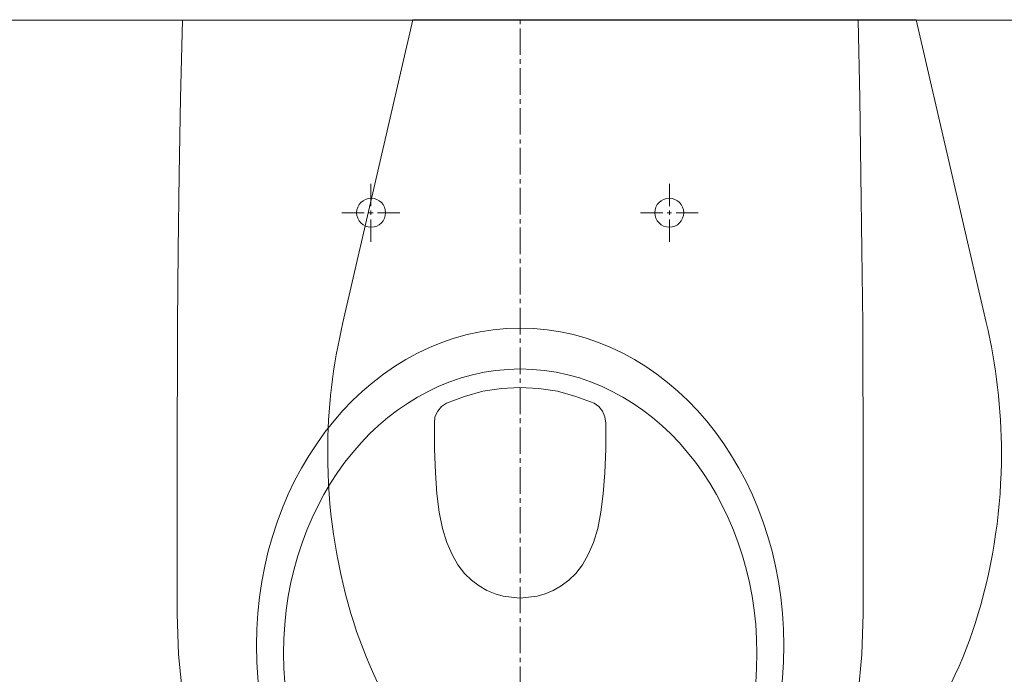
# Model space of a CAD drawing. Header units: millimetres. Extents: x -82287 to 177822, y -399756 to 0.
# Tile 158 of 228: x 51662 to 51714, y -194653 to -194619. Entities that reach past the tile are written whole.
import ezdxf
from ezdxf.enums import TextEntityAlignment as Align

# ---------------------------------------------------------------- set-up
doc = ezdxf.new("R2010")
doc.units = ezdxf.units.MM
doc.header["$MEASUREMENT"] = 0
doc.linetypes.add('SUŁOSZOWA - PB 21 03$0$HIDDEN2', pattern=[4.7625, 3.175, -1.5875])
doc.layers.add('FL_XREF', color=252, linetype='Continuous')
for name, color, linetype, lineweight in [('SUŁOSZOWA - PB 21 03$0$!! 0_Opis_pom', 251, 'Continuous', 0), ('SUŁOSZOWA - PB 21 03$0$!! 1_OPIS POM NOWE', 251, 'Continuous', 0), ('SUŁOSZOWA - PB 21 03$0$!! 2 ZABUDOWA GK-MDF', 251, 'Continuous', 0), ('SUŁOSZOWA - PB 21 03$0$!! 2_WYBURZENIA DO REMONTU', 251, 'Continuous', 0), ('SUŁOSZOWA - PB 21 03$0$!! 2_wypos-sanitarne', 251, 'Continuous', 0)]:
    doc.layers.add(name, color=color, linetype=linetype, lineweight=lineweight)
doc.styles.add('SUŁOSZOWA - PB 21 03$0$ARIAL', font='tahoma.ttf')

# ---------------------------------------------------------------- blocks, each defined once
blk = doc.blocks.new('SUŁOSZOWA - PB 21 03$0$A$C351F644B')
for p, q in [((-16.707, 35.716), (-13.073, 19.983)), ((16.707, 35.716), (13.073, 19.983)), ((13.073, 19.983), (-13.073, 19.983))]:
    blk.add_line(p, q)
for centre, radius, start, end in [((6.059, 44.233), 23.308, 144.4623, 163.5183), ((-6.059, 44.233), 23.308, 16.4817, 35.5377), ((11.917, 42.5), 29.417, 163.5183, 180), ((-11.917, 42.5), 29.417, 0, 16.4817), ((11.917, 42.5), 29.417, 180, 193.3326), ((-11.917, 42.5), 29.417, 346.6674, 0)]:
    blk.add_arc(centre, radius, start, end)
blk = doc.blocks.new('SUŁOSZOWA - PB 21 03$0$A$C6ce7c513')
at = {"lineweight": 0}
for points in [[(0, 0), (0, -0.00246)], [(-0.17548, -0.00049), (-0.17646, -0.04094), (-0.1772, -0.08064), (-0.1777, -0.11986), (-0.17794, -0.15833), (-0.17819, -0.23404), (-0.17819, -0.30902), (-0.17745, -0.33023), (-0.17548, -0.3507)], [(0.17548, -0.3507), (0.17745, -0.33023), (0.17819, -0.30902), (0.17819, -0.23404), (0.17794, -0.15833), (0.17745, -0.11986), (0.17695, -0.08064), (0.17646, -0.04094), (0.17548, -0.00049)], [(-0.17548, -0.00049), (0.17547, -0.00049)], [(0, -0.00469), (0, -0.0185)], [(0, -0.02072), (0, -0.02318)], [(0, -0.0254), (0, -0.03921)], [(0, -0.04143), (0, -0.0439)], [(0, -0.04612), (0, -0.05993)], [(0, -0.0624), (0, -0.06461)], [(0, -0.06683), (0, -0.08064)], [(-0.07757, -0.08557), (-0.07757, -0.09717)], [(0, -0.08311), (0, -0.08533)], [(0.07756, -0.08557), (0.07756, -0.09717)], [(0, -0.08755), (0, -0.10136)], [(-0.08102, -0.10062), (-0.09261, -0.10062)], [(-0.07633, -0.10062), (-0.07855, -0.10062)], [(-0.07757, -0.09939), (-0.07757, -0.1016)], [(-0.06252, -0.10062), (-0.07411, -0.10062)], [(0.06252, -0.10062), (0.07411, -0.10062)], [(0.07633, -0.10062), (0.07855, -0.10062)], [(0.07756, -0.09939), (0.07756, -0.1016)], [(0.08101, -0.10062), (0.09236, -0.10062)], [(-0.07757, -0.10408), (-0.07757, -0.11567)], [(0, -0.10383), (0, -0.10605)], [(0.07756, -0.10408), (0.07756, -0.11567)], [(0, -0.10827), (0, -0.12208)], [(0, -0.12455), (0, -0.12677)], [(0, -0.12898), (0, -0.14304)], [(0, -0.14526), (0, -0.14748)], [(0, -0.14995), (0, -0.16376)], [(0, -0.16598), (0, -0.1682)], [(0, -0.17066), (0, -0.18447)], [(0, -0.18669), (0, -0.18892)], [(0, -0.19138), (0, -0.20519)], [(0, -0.20741), (0, -0.20988)], [(0, -0.2121), (0, -0.22591)], [(0, -0.22813), (0, -0.2306)], [(0, -0.23281), (0, -0.24663)], [(0, -0.24884), (0, -0.25131)], [(0, -0.25353), (0, -0.26734)], [(0, -0.26956), (0, -0.27203)], [(0, -0.27425), (0, -0.28806)], [(0, -0.29052), (0, -0.29274)], [(0, -0.29497), (0, -0.30878)], [(0, -0.31124), (0, -0.31346)], [(0, -0.31568), (0, -0.32949)], [(0, -0.33196), (0, -0.33418)], [(0, -0.3364), (0, -0.35046)]]:
    blk.add_lwpolyline(points, dxfattribs=at)
blk.add_lwpolyline([(-0.04452, -0.20988), (-0.04427, -0.20667), (-0.04279, -0.20371), (-0.04082, -0.20124), (-0.03835, -0.19952), (-0.02898, -0.19607), (-0.01936, -0.19335), (-0.00974, -0.19187), (-0.00013, -0.19138), (0.00974, -0.19187), (0.01936, -0.19335), (0.02898, -0.19607), (0.03835, -0.19952), (0.04082, -0.20124), (0.04279, -0.20371), (0.04402, -0.20667), (0.04451, -0.20988), (0.04451, -0.22344), (0.04402, -0.23577), (0.04304, -0.24663), (0.0418, -0.25624), (0.04032, -0.26463), (0.0381, -0.27203), (0.03539, -0.27819), (0.03243, -0.28362), (0.02898, -0.28806), (0.02528, -0.29151), (0.02133, -0.29447), (0.01714, -0.29694), (0.01294, -0.29866), (0.00875, -0.2999), (-0.00013, -0.30088), (-0.00876, -0.2999), (-0.01295, -0.29866), (-0.01739, -0.29694), (-0.02133, -0.29447), (-0.02528, -0.29151), (-0.02898, -0.28806), (-0.03243, -0.28362), (-0.03539, -0.27819), (-0.0381, -0.27203), (-0.04033, -0.26463), (-0.04205, -0.25624), (-0.04329, -0.24663), (-0.04402, -0.23577), (-0.04452, -0.22344)], close=True, dxfattribs=at)
for centre in [(-0.07744, -0.1005), (0.07744, -0.1005)]:
    blk.add_circle(centre, 0.00752, dxfattribs=at)
for centre, major_axis, ratio in [((0, -0.32554), (0, -0.16499), 0.830338), ((0, -0.32974), (0, -0.14798), 0.83084)]:
    blk.add_ellipse(centre, major_axis=major_axis, ratio=ratio, start_param=0, end_param=6.283185, dxfattribs=at)
blk = doc.blocks.new('SUŁOSZOWA - PB 21 03')
at = {"layer": 'SUŁOSZOWA - PB 21 03$0$!! 2 ZABUDOWA GK-MDF'}
blk.add_lwpolyline([(51573.71142, -194671.5883), (51678.71142, -194671.5883)], dxfattribs=at)
at = {"layer": 'SUŁOSZOWA - PB 21 03$0$!! 2_WYBURZENIA DO REMONTU', "linetype": 'SUŁOSZOWA - PB 21 03$0$HIDDEN2', "ltscale": 3, "rotation": 180}
blk.add_blockref('SUŁOSZOWA - PB 21 03$0$A$C351F644B', (51633.71142, -194651.5883), dxfattribs=at)
at = {"layer": 'SUŁOSZOWA - PB 21 03$0$!! 2_wypos-sanitarne', "xscale": 100, "yscale": 100, "zscale": 100}
blk.add_blockref('SUŁOSZOWA - PB 21 03$0$A$C6ce7c513', (51626.21177, -194671.53931), dxfattribs=at)
at = {"layer": 'SUŁOSZOWA - PB 21 03$0$!! 0_Opis_pom', "ltscale": 0.7, "style": 'SUŁOSZOWA - PB 21 03$0$ARIAL'}
for tag, p in [('B0,19', (52679.2094, -194257.55204)), ('B2,14', (73874.0461, -194402.0887)), ('B2,12', (73342.49259, -194413.89249)), ('B1,21', (60405.50261, -194427.18207)), ('B2,11', (73069.01144, -194438.89383)), ('B2,16', (75195.07765, -194441.83446)), ('A1,16', (59129.54925, -194448.08429)), ('B1,19', (59914.81903, -194448.15658)), ('B1/17', (59524.53699, -194450.37428)), ('1,23', (61575.22173, -194450.37428)), ('1,22', (60947.33929, -194456.1144)), ('A1,1', (58808.06672, -194460.94161)), ('B0,15', (51514.15008, -194461.8073)), ('B3,7', (87459.81312, -194465.07097)), ('B3,3', (88235.73906, -194465.79732)), ('B2,19.1', (76701.67035, -194466.03695)), ('B2,17', (75506.7465, -194471.3759)), ('B1,18', (59715.51745, -194473.87108)), ('B0,18', (52071.43815, -194478.40179)), ('B3,8', (90006.66539, -194478.47972)), ('B3,6', (86826.65132, -194483.15512)), ('B2,15', (74566.38885, -194487.81114)), ('B2,10', (72728.63362, -194489.37283)), ('B1,20', (60198.53687, -194490.17374)), ('B2,13', (73649.91716, -194500.01242)), ('A0,6', (49094.40602, -194505.72387)), ('A2,5', (72452.45009, -194505.90583)), ('A1,6', (58565.96262, -194514.50753)), ('B1,1', (61908.24378, -194515.48656)), ('A0,4', (49692.81919, -194517.93289)), ('B0,22', (54187.56644, -194519.04308)), ('A0,3', (49906.53818, -194524.03766)), ('B0,20', (53125.45224, -194527.8835)), ('A0,5', (49399.71914, -194533.19455)), ('B0,21', (53847.26622, -194535.08002)), ('B1,3', (62229.35503, -194604.49851)), ('B2,18', (75922.43604, -194612.23635)), ('B2,19', (77152.69039, -194617.53776)), ('A3,4', (85509.27934, -194642.47136)), ('B0,24B', (54824.42896, -194684.26784)), ('B1,4', (63476.45184, -194691.11207)), ('B0,16', (51457.40872, -194704.43091)), ('B0,13', (50367.63944, -194706.5583)), ('B0,17', (51897.58569, -194706.77195)), ('A2,4', (71695.75649, -194707.44268)), ('A1,5', (58149.22649, -194724.80163)), ('A2.1', (72371.45884, -194731.56251)), ('B0,23', (54542.05776, -194742.93939)), ('A1,2', (58744.42262, -194746.622)), ('B1,2D', (60756.29674, -194750.92727)), ('A1,15', (59129.54925, -194780.73348)), ('A3.1', (86079.08704, -194786.62422)), ('B0,14', (50962.60809, -194789.06568)), ('B1,4', (63483.03852, -194791.04365)), ('A0,2', (49295.91259, -194810.95246)), ('B2.7', (74548.27897, -194836.12781)), ('B3,2', (89035.72921, -194837.99287)), ('B1,2B', (62374.83512, -194841.86715)), ('B0,7', (52851.95551, -194845.56115)), ('B1,2A', (61803.35407, -194869.27513)), ('B0,8', (51561.38742, -194890.27848)), ('A3.2', (86016.50296, -195004.88875)), ('A1,3', (58810.05243, -195008.83917)), ('A0,1', (49914.27925, -195025.82804)), ('A0,10', (49695.87246, -195042.9259)), ('B0,17', (51225.06492, -195049.74007)), ('B2.2', (74976.1855, -195068.47988)), ('B0,6', (52110.41055, -195069.39267)), ('A2.2', (72371.45884, -195070.78713)), ('B1,8', (61403.63433, -195071.25189)), ('A0,7', (49042.50308, -195082.6056)), ('B3,11', (88623.94853, -195099.23575)), ('B3,4', (87612.56208, -195132.78192)), ('B3,5', (86839.47632, -195174.05241)), ('B0,12', (50313.60595, -195207.52936)), ('B0,11', (50726.178, -195219.06638)), ('B3,10', (89778.42161, -195220.68871)), ('B1,6', (63686.26823, -195231.3997)), ('B0,24A', (54359.17011, -195245.97867)), ('A1,4', (58093.66276, -195250.96213)), ('B0,10', (51476.34179, -195259.44699)), ('B3,9', (90479.74099, -195260.18621)), ('A0,11', (49643.96951, -195271.84772)), ('B1,14', (59332.54805, -195280.73534)), ('B0,9', (51798.4912, -195291.17482)), ('B2,21', (75970.16114, -195290.81005)), ('A0,8', (49042.50308, -195293.21363)), ('B1,13', (60186.62513, -195314.46953)), ('B2,9', (73175.51251, -195317.21162)), ('B1,5', (63419.22943, -195317.21026)), ('A2.3', (71832.37045, -195318.78232)), ('B2,4', (74493.5947, -195318.7733)), ('A3,3', (85569.83931, -195318.78232)), ('B2,3', (74674.2815, -195319.28036)), ('B0,3', (52068.59538, -195319.60465)), ('B1,10', (60892.94126, -195319.45825)), ('B3,1', (88723.65615, -195329.98594)), ('B2,8', (73894.209, -195338.18956)), ('B2,20', (77211.021, -195343.82367)), ('B1,9', (61058.12383, -195344.48743)), ('B2.1', (75304.74121, -195348.36327)), ('B0,2', (52227.2348, -195357.98297)), ('B1,2C', (61827.40698, -195369.02625)), ('B1,7', (62134.52151, -195372.05069)), ('B0,1', (53061.17304, -195403.85659)), ('A0,9', (49001.50444, -195413.15723)), ('A0,12', (49689.76592, -195485.50737)), ('B0,4', (52224.78303, -195500.96352)), ('B2,5', (74686.48999, -195507.24036)), ('B1,11', (61050.00078, -195512.89565)), ('B1,12', (60864.00751, -195544.00738)), ('B2,6', (74499.29165, -195549.55175)), ('B0,5', (52066.14362, -195556.83806)), ('C2,2', (74812.78942, -195865.8959)), ('C1,3', (61091.58871, -195973.27844)), ('C0,2A', (52278.30875, -196050.48297)), ('C0,1', (52808.36775, -196132.34208)), ('C1,2', (61690.27405, -196439.72387)), ('C1,1', (62060.59754, -196465.28533)), ('C3,1', (88979.71614, -196545.67785)), ('C0,2B', (53028.88223, -196668.8019)), ('C1,4', (61008.68123, -196686.32122)), ('C2,1', (75334.65984, -196786.2197)), ('C2,3', (74834.65119, -196933.26657)), ('C1,5', (61062.7252, -196991.42453)), ('C1,10', (62127.38542, -196998.81344)), ('C1,9', (62147.33751, -197289.53424)), ('C1,6', (61131.41824, -197329.69535)), ('C0,3', (52181.98562, -197341.92176)), ('D1,1', (73931.12245, -197584.03121)), ('C0,4', (52345.96562, -197596.60561)), ('D0,18', (60296.49264, -197617.95269)), ('C2,4', (75243.70451, -197663.89)), ('D0,7', (59141.53804, -197722.84718)), ('C1,7', (61222.2575, -197737.18052)), ('D0,17', (60701.16801, -197741.44864)), ('D1,4', (73157.19908, -197744.29721)), ('D0,3', (59562.25866, -197751.14316)), ('D1,6', (72757.78643, -197751.22612)), ('D0,6', (58741.71849, -197802.61699)), ('D0,10', (58357.73602, -197820.93991)), ('D,09', (59195.67196, -197881.51243)), ('C0,5', (52269.72696, -197902.4362)), ('C0,6', (52872.93793, -197917.07354)), ('D0,2', (59943.06082, -197917.06725)), ('D1,3', (73475.28953, -197924.29875)), ('D0,16', (60721.3534, -197935.2949)), ('D0,8', (59058.9008, -197963.64925)), ('D0,5', (59448.52586, -197969.8061)), ('C2,5', (74555.08284, -197988.7886)), ('D1,5', (73291.61607, -197999.29956)), ('D0,4', (59655.02693, -198042.2589)), ('D0,15', (60692.12223, -198127.4643)), ('D1,2', (73578.07819, -198172.30068)), ('D0,1', (59931.33074, -198173.12806)), ('D0,11', (58161.27105, -198211.45823)), ('D0,12', (58250.99458, -198537.17631)), ('D0,13', (58250.99458, -198764.99605)), ('D1,7', (71854.87376, -198786.88467)), ('D0,14', (59130.08589, -198795.3373)), ('D1,8', (71715.35366, -199212.44512))]:
    blk.add_attdef(tag, text='', height=11.968, dxfattribs=at).set_placement(p, align=Align.MIDDLE_CENTER)
at = {"layer": 'SUŁOSZOWA - PB 21 03$0$!! 1_OPIS POM NOWE', "style": 'SUŁOSZOWA - PB 21 03$0$ARIAL'}
for tag, p in [('C1.7A', (61271.6179, -197538.30303)), ('C2.5B', (74970.66097, -197546.70728)), ('C2,5C', (74903.71123, -197659.13664)), ('C2.4', (75374.07862, -197726.11453)), ('D1,2B', (74322.25834, -197791.43247)), ('C1.7C', (61260.26049, -197811.38428)), ('C1.8B', (61588.27341, -197817.62151)), ('C1.8A', (61884.42005, -197818.94854)), ('C1.7B', (61322.12354, -197933.89849)), ('C2,5A', (74943.41937, -197993.49482)), ('E1.2', (62164.78326, -198139.98688)), ('E1.5E', (62692.10372, -198153.27854)), ('D1,2C', (73419.9359, -198156.57844)), ('E3.1', (88990.58975, -198158.87886)), ('E2.9', (75361.45041, -198161.88904)), ('E2.7', (76022.45692, -198162.26272)), ('D1,2A', (74280.17915, -198172.30068)), ('E1.5D', (62993.60773, -198185.416)), ('E1.1', (61330.46191, -198191.9806)), ('E1.5C', (63016.9343, -198246.3437)), ('E1.5B', (63264.15117, -198307.8661)), ('E3.2', (88781.41347, -198385.24275)), ('E1.6', (61022.6264, -198421.00827)), ('E2.2', (74782.75417, -198427.85813)), ('E2.8', (75757.29014, -198437.09188)), ('E2.6', (76531.8031, -198444.40756)), ('E3.4', (89392.22607, -198450.03942)), ('E1.5A', (63049.47589, -198456.39852)), ('E1.5G', (62892.39981, -198586.12622)), ('E1.5F', (62736.15118, -198589.14592)), ('E1,4', (61888.25021, -198652.6996)), ('E2.1', (75803.99631, -198697.05773)), ('E1.5L', (63297.7633, -198733.65678)), ('E1.3', (61058.5992, -198806.28147)), ('E1.5H', (62893.53005, -198830.01758)), ('E2,3', (74778.52304, -198843.9541)), ('E3.3', (89150.95684, -198867.32581)), ('E1.5K', (63266.15427, -198904.67789)), ('E1.5I', (62723.74907, -199005.87002)), ('E2.4', (75135.87669, -199083.20857)), ('E2.5', (76615.04061, -199164.91143)), ('E1.5J', (63204.25187, -199215.697))]:
    blk.add_attdef(tag, text='', height=11.968, dxfattribs=at).set_placement(p, align=Align.MIDDLE_CENTER)

msp = doc.modelspace()

# ---------------------------------------------------------------- block references
at = {"layer": 'FL_XREF'}
msp.add_blockref('SUŁOSZOWA - PB 21 03', (62.282, 52.898), dxfattribs=at)

doc.saveas('drawing.dxf')
